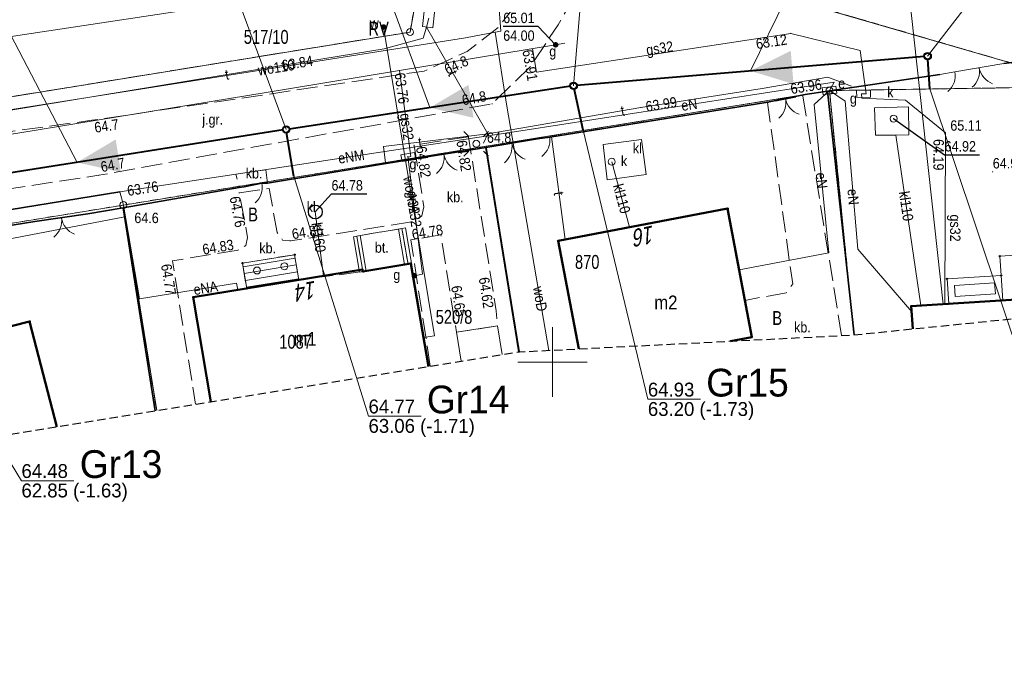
# Model space of a CAD drawing. Header units: metres. Extents: x 6473643 to 6474152, y 5887143 to 5887462.
# Tile 28 of 35: x 6473912 to 6473983, y 5887379 to 5887425. Entities that reach past the tile are written whole.
import ezdxf
from ezdxf.enums import TextEntityAlignment as Align

# ---------------------------------------------------------------- set-up
doc = ezdxf.new("R2010")
doc.units = ezdxf.units.M
doc.header["$MEASUREMENT"] = 0
for name, pattern in [('0.5_0.5', [1, 0.5, -0.5]), ('1.5_0.5', [2, 1.5, -0.5]), ('2', [0.9, 0.6, -0.3]), ('219-500', [0]), ('otob_500', [0]), ('otof_500', [0])]:
    doc.linetypes.add(name, pattern=pattern)
doc.layers.get('0').update_dxf_attribs({"color": 2, "linetype": 'CONTINUOUS', "lineweight": 5})
for name, color, linetype in [('202-punkt graniczny', 7, 'CONTINUOUS'), ('203-punkt graniczny', 7, 'CONTINUOUS'), ('209-oznaczenie konturu klasyfikacyjnego', 7, 'CONTINUOUS'), ('210-oznaczenie konturu użytku gruntowego', 7, 'CONTINUOUS'), ('211-numer działki ewidencyjnej', 7, 'CONTINUOUS'), ('217-kontur klasyfikacyjny', 7, 'CONTINUOUS'), ('218-kontur użytku gruntowego', 7, 'CONTINUOUS'), ('219-działka ewidencyjna', 7, 'CONTINUOUS'), ('238-Punkt adresowy budynku', 7, 'CONTINUOUS'), ('311-podpora', 7, 'CONTINUOUS'), ('312-budynek ewidencyjny', 7, 'CONTINUOUS'), ('312-oznaczenie budynku ewidencyjnego', 7, 'CONTINUOUS'), ('312-oznaczenie budynku ewidencyjnego-Atr117', 7, 'CONTINUOUS'), ('352-schody', 7, 'CONTINUOUS'), ('brama', 7, 'CONTINUOUS'), ('furtka', 7, 'CONTINUOUS'), ('gazowe urządzenie techniczne', 7, 'CONTINUOUS'), ('gazowe urządzenie techniczne-Atr17', 7, 'CONTINUOUS'), ('inna budowla', 7, 'CONTINUOUS'), ('jezdnia', 7, 'CONTINUOUS'), ('jezdnia-Atr17', 7, 'CONTINUOUS'), ('komora podziemna', 7, 'CONTINUOUS'), ('latarnia', 7, 'CONTINUOUS'), ('obszar utwardzony', 7, 'CONTINUOUS'), ('obszar utwardzony-Atr17', 7, 'CONTINUOUS'), ('obudowa ochronna przewodu', 7, 'CONTINUOUS'), ('ogrodzenie trwałe', 7, 'CONTINUOUS'), ('osadnik  szambo', 7, 'CONTINUOUS'), ('osadnik  szambo-Atr17', 7, 'CONTINUOUS'), ('pikieta naturalna', 7, 'CONTINUOUS'), ('pikieta naturalna-Atr2', 7, 'CONTINUOUS'), ('pikieta sztuczna', 7, 'CONTINUOUS'), ('pikieta sztuczna-Atr2', 7, 'CONTINUOUS'), ('przewód elektroenergetyczny podziemny', 7, 'CONTINUOUS'), ('przewód elektroenergetyczny podziemny-Atr1', 7, 'CONTINUOUS'), ('przewód gazowy', 7, 'CONTINUOUS'), ('przewód gazowy-Atr1', 7, 'CONTINUOUS'), ('przewód kanalizacyjny', 7, 'CONTINUOUS'), ('przewód kanalizacyjny-Atr1', 7, 'CONTINUOUS'), ('przewód telekomunikacyjny podziemny', 7, 'CONTINUOUS'), ('przewód telekomunikacyjny podziemny-Atr1', 7, 'CONTINUOUS'), ('przewód wodociągowy', 7, 'CONTINUOUS'), ('przewód wodociągowy-Atr1', 7, 'CONTINUOUS'), ('Punkt budynku', 7, 'CONTINUOUS'), ('rzedna', 7, 'CONTINUOUS'), ('rzedna-Atr2', 7, 'CONTINUOUS'), ('rzedna-Atr3', 7, 'CONTINUOUS'), ('SJ_5_Węzły_1', 7, 'CONTINUOUS'), ('studnia kanalizacyjna', 7, 'CONTINUOUS'), ('studnia kanalizacyjna-Atr17', 7, 'CONTINUOUS'), ('szafa elektroenergetyczna lub kontener', 7, 'CONTINUOUS'), ('szafa elektroenergetyczna lub kontener-Atr17', 7, 'CONTINUOUS'), ('szafa gazowa lub kontener', 7, 'CONTINUOUS'), ('szafa gazowa lub kontener-Atr17', 7, 'CONTINUOUS'), ('taras', 7, 'CONTINUOUS'), ('weranda lub ganek', 7, 'CONTINUOUS'), ('Wstawianie ramki sekcyjnej z opisem', 7, 'CONTINUOUS'), ('właz do komory lub kanału - okrągły', 7, 'CONTINUOUS'), ('właz do komory lub kanału - okrągły-Atr17', 7, 'CONTINUOUS'), ('Zakres', 7, 'CONTINUOUS'), ('zasuwa lub zawór', 7, 'CONTINUOUS'), ('zasuwa lub zawór-Atr17', 7, 'CONTINUOUS'), ('ściana oporowa (linia)', 7, 'CONTINUOUS')]:
    doc.layers.add(name, color=color, linetype=linetype)
for name, color, linetype, lineweight in [('SJ_19_Opis_Pz_1', 7, 'CONTINUOUS', 20), ('SJ_26_Teksty', 7, 'CONTINUOUS', 20), ('SJ_28_Linie_odn', 7, 'CONTINUOUS', 20), ('SJ_8_KS_GRAWITA_1', 34, 'CONTINUOUS', 40), ('SJ_8_KS_PRZYŁĄCZA', 40, 'CONTINUOUS', 40)]:
    doc.layers.add(name, color=color, linetype=linetype, lineweight=lineweight)
doc.styles.add('OPISOWY', font='GOTHIC.TTF')
doc.styles.get("Standard").update_dxf_attribs({"font": 'Working1250', "width": 0.75})
doc.linetypes.add('902-500', pattern='A,3.75,0,[1,ksztalty.shx,S=0.5,R=0,X=0,Y=0],3.75', length=7.5)
doc.linetypes.add('otdn_500_short', pattern='A,2.5,0,[21,ksztalty.shx,S=0.5,R=0,X=-1,Y=0],0.5', length=3)

# ---------------------------------------------------------------- blocks, each defined once
blk = doc.blocks.new('311')
at = {"color": 0, "linetype": 'Continuous', "lineweight": 0}
blk.add_circle((0, 0), 0.25, dxfattribs=at)
blk = doc.blocks.new('PUNKTBUD')
at = {"color": 0}
blk.add_circle((0, 0), 0.045, dxfattribs=at)
blk = doc.blocks.new('202')
at = {"color": 0, "linetype": 'Continuous', "lineweight": 0}
blk.add_circle((0, 0), 0.25, dxfattribs=at)
blk = doc.blocks.new('203')
at = {"linetype": 'Continuous', "lineweight": 0}
h = blk.add_hatch(color=0, dxfattribs=at)
edge = h.paths.add_edge_path()
edge.add_arc((0, 0), 0.045, 0, 360)
blk = doc.blocks.new('US25')
at = {"linetype": 'Continuous', "lineweight": 0}
h = blk.add_hatch(color=0, dxfattribs=at)
edge = h.paths.add_edge_path()
edge.add_arc((0, 0), 0.2, 0, 360)
blk = doc.blocks.new('US15')
at = {"color": 0, "linetype": 'Continuous', "lineweight": 13}
blk.add_circle((0, 0), 0.25, dxfattribs=at)
blk = doc.blocks.new('PW01')
at = {"linetype": 'Continuous', "lineweight": 13}
h = blk.add_hatch(color=0, dxfattribs=at)
edge = h.paths.add_edge_path()
edge.add_arc((0, 0), 0.045, 0, 360)
blk = doc.blocks.new('OK02')
at = {"color": 0, "linetype": 'Continuous', "lineweight": 0}
for centre, start, end in [((-1.5, 0), 0, 60), ((1.5, 0), 120, 180)]:
    blk.add_arc(centre, 1.5, start, end, dxfattribs=at)
blk = doc.blocks.new('US18')
at = {"color": 0, "linetype": 'Continuous', "lineweight": 13}
for p, q in [((-0.5, -0.25), (-0.5, 0.25)), ((-0.5, 0.25), (0.5, 0.25)), ((0.5, -0.25), (0.5, 0.25)), ((-0.5, -0.25), (0.5, -0.25))]:
    blk.add_line(p, q, dxfattribs=at)
blk = doc.blocks.new('US20')
at = {"color": 0, "linetype": 'Continuous', "lineweight": 13}
for p, q in [((-0.5, -0.25), (-0.5, 0.25)), ((-0.5, 0.25), (0.5, 0.25)), ((0.5, -0.25), (0.5, 0.25)), ((-0.5, -0.25), (0.5, -0.25))]:
    blk.add_line(p, q, dxfattribs=at)
blk = doc.blocks.new('US22')
at = {"color": 0, "linetype": 'Continuous', "lineweight": 13}
blk.add_circle((0, 0), 0.25, dxfattribs=at)
blk = doc.blocks.new('OK04')
at = {"color": 0, "linetype": 'Continuous', "lineweight": 0}
blk.add_arc((1.5, 0.001), 1.5, 120, 180, dxfattribs=at)
blk = doc.blocks.new('SM01')
at = {"color": 0, "linetype": 'Continuous', "lineweight": 13}
for p, q in [((-0.53, 0.531), (-0.883, 0.884)), ((0.531, 0.531), (0.884, 0.884)), ((-0.53, -0.53), (-0.883, -0.883)), ((0.531, -0.53), (0.884, -0.883))]:
    blk.add_line(p, q, dxfattribs=at)
blk.add_circle((0, 0), 0.25, dxfattribs=at)
blk = doc.blocks.new('SUKM')
at = {"color": 0, "linetype": 'Continuous'}
blk.add_circle((0, 0), 0.5, dxfattribs=at)

msp = doc.modelspace()

# ---------------------------------------------------------------- linework, layer by layer
at = {"layer": '217-kontur klasyfikacyjny', "color": 3, "linetype": '1.5_0.5', "lineweight": 18, "flags": 128}
for points in [[(6473939.74, 5887423.77), (6473940.46, 5887427.91)], [(6473820.42, 5887404.41), (6473939.74, 5887423.77)]]:
    msp.add_lwpolyline(points, dxfattribs=at)
at = {"layer": '218-kontur użytku gruntowego', "color": 3, "linetype": '0.5_0.5', "lineweight": 18, "flags": 128}
for points in [[(6473988.85, 5887419.85), (6473956.24, 5887429.32)], [(6473956.24, 5887429.32), (6473988.85, 5887419.85)], [(6473940.46, 5887427.91), (6473939.74, 5887423.77)], [(6473939.74, 5887423.77), (6473940.46, 5887427.91)], [(6473939.74, 5887423.77), (6473820.42, 5887404.41)], [(6473820.42, 5887404.41), (6473939.74, 5887423.77)], [(6473969.94, 5887419.55), (6473945.21, 5887415.54)], [(6473945.21, 5887415.54), (6473969.94, 5887419.55)], [(6473969.94, 5887419.55), (6473988.85, 5887419.85)], [(6473988.85, 5887419.85), (6473969.94, 5887419.55)], [(6473971.696, 5887401.954), (6473969.94, 5887419.55)], [(6473969.94, 5887419.55), (6473971.696, 5887401.954)], [(6473945.21, 5887415.54), (6473919.09, 5887411.31)], [(6473919.09, 5887411.31), (6473945.21, 5887415.54)], [(6473945.21, 5887415.54), (6473947.613, 5887400.73)], [(6473947.613, 5887400.73), (6473945.21, 5887415.54)], [(6473919.09, 5887411.31), (6473896.88, 5887407.7)], [(6473896.88, 5887407.7), (6473919.09, 5887411.31)], [(6473921.495, 5887396.501), (6473919.09, 5887411.31)], [(6473919.09, 5887411.31), (6473921.495, 5887396.501)]]:
    msp.add_lwpolyline(points, dxfattribs=at)
at = {"layer": '219-działka ewidencyjna', "color": 7, "linetype": '219-500', "lineweight": 18, "flags": 128}
for points in [[(6473988.85, 5887419.85), (6473956.24, 5887429.32)], [(6473907.64, 5887422.94), (6473940.46, 5887427.91)], [(6473939.74, 5887423.77), (6473940.46, 5887427.91)], [(6473830.16, 5887406), (6473939.74, 5887423.77)], [(6473969.94, 5887419.55), (6473945.21, 5887415.54)], [(6473969.94, 5887419.55), (6473988.85, 5887419.85)], [(6473969.94, 5887419.55), (6473971.696, 5887401.954)], [(6473919.09, 5887411.31), (6473945.21, 5887415.54)], [(6473945.21, 5887415.54), (6473947.613, 5887400.73)], [(6473896.88, 5887407.7), (6473919.09, 5887411.31)], [(6473919.09, 5887411.31), (6473921.495, 5887396.501)]]:
    msp.add_lwpolyline(points, dxfattribs=at)
at = {"layer": '312-budynek ewidencyjny', "color": 7, "linetype": 'Continuous', "lineweight": 50, "flags": 128}
for points in [[(6473950.41, 5887408.74), (6473962.6, 5887411.05)], [(6473962.6, 5887411.05), (6473964.35, 5887401.79)], [(6473951.878, 5887400.946), (6473950.41, 5887408.74)], [(6473924.12, 5887404.67), (6473936.31, 5887406.66)], [(6473936.31, 5887406.66), (6473936.34, 5887406.51)], [(6473936.34, 5887406.51), (6473939.79, 5887407.09)], [(6473939.79, 5887407.09), (6473941.062, 5887399.67)], [(6473925.388, 5887397.131), (6473924.12, 5887404.67)], [(6473975.83, 5887404.02), (6473986.81, 5887404.72)], [(6473975.945, 5887402.386), (6473975.83, 5887404.02)], [(6473905.79, 5887401.25), (6473912.34, 5887402.93)], [(6473912.34, 5887402.93), (6473914.305, 5887395.332)], [(6473964.35, 5887401.79), (6473962.811, 5887401.501)]]:
    msp.add_lwpolyline(points, dxfattribs=at)
at = {"layer": '352-schody', "color": 7, "linetype": 'Continuous', "lineweight": 18, "flags": 128}
msp.add_lwpolyline([(6473927.67, 5887407.13), (6473931.42, 5887407.73), (6473931.72, 5887405.91), (6473927.97, 5887405.3)], close=True, dxfattribs=at)
msp.add_lwpolyline([(6473927.67, 5887407.13), (6473931.42, 5887407.73), (6473931.72, 5887405.91), (6473927.97, 5887405.3)], close=True, dxfattribs=at)
for points in [[(6473927.713, 5887406.866), (6473931.461, 5887407.483)], [(6473927.794, 5887406.372), (6473931.542, 5887406.99)], [(6473927.875, 5887405.879), (6473931.623, 5887406.497)], [(6473927.956, 5887405.385), (6473931.705, 5887406.003)]]:
    msp.add_lwpolyline(points, dxfattribs=at)
at = {"layer": 'brama', "color": 7, "linetype": 'otob_500', "lineweight": 18, "flags": 128}
for points in [[(6473982.49, 5887421.5), (6473978.97, 5887420.9)], [(6473968.18, 5887419.27), (6473965.35, 5887418.69)], [(6473948.92, 5887416.08), (6473945.2, 5887415.45)], [(6473944.14, 5887415.29), (6473940.21, 5887414.67)], [(6473916.54, 5887410.68), (6473912.72, 5887410.11)]]:
    msp.add_lwpolyline(points, dxfattribs=at)
at = {"layer": 'furtka', "color": 7, "linetype": 'otof_500', "lineweight": 18, "flags": 128}
for points in [[(6473978.97, 5887420.9), (6473977.89, 5887420.7)], [(6473949.8, 5887416.19), (6473948.92, 5887416.08)], [(6473929.07, 5887412.88), (6473927.8, 5887412.63)]]:
    msp.add_lwpolyline(points, dxfattribs=at)
at = {"layer": 'inna budowla', "color": 7, "linetype": 'Continuous', "lineweight": 18, "flags": 128}
msp.add_lwpolyline([(6473946.371, 5887400.529), (6473946.04, 5887402.61), (6473943.08, 5887402.14), (6473943.412, 5887400.05)], dxfattribs=at)
at = {"layer": 'jezdnia', "color": 7, "linetype": '1.5_0.5', "lineweight": 18, "flags": 128}
msp.add_lwpolyline([(6473946.41, 5887443.43), (6473948.88, 5887441.07), (6473950.32, 5887438.49), (6473950.84, 5887435.37), (6473950.38, 5887432.11), (6473949.37, 5887429.15), (6473947.98, 5887426.49), (6473946.11, 5887424.13), (6473943.84, 5887422.37), (6473940.76, 5887420.96), (6473916.82, 5887417.41), (6473895.04, 5887414.43), (6473867, 5887409.72), (6473833.05, 5887403.88), (6473805.95, 5887400.1), (6473787.34, 5887397.69), (6473759.2, 5887392.55), (6473739.04, 5887389.64), (6473723, 5887386.38), (6473713.25, 5887385.69), (6473709.65, 5887390.23), (6473706.27, 5887371.52), (6473706.82, 5887372.47), (6473707.25, 5887373.21), (6473707.72, 5887373.93), (6473708.22, 5887374.62), (6473708.75, 5887375.29), (6473709.16, 5887375.76), (6473709.32, 5887375.94), (6473709.92, 5887376.55), (6473710.55, 5887377.14), (6473711.2, 5887377.69), (6473711.88, 5887378.21), (6473712.58, 5887378.7), (6473713.31, 5887379.15), (6473714.06, 5887379.57), (6473724.74, 5887381.88), (6473740.03, 5887385.36), (6473759.56, 5887388.43), (6473787.79, 5887393.03), (6473807.9, 5887395.58), (6473834.09, 5887400.02), (6473867.44, 5887405.76), (6473877.56, 5887406.9), (6473895.49, 5887410.16), (6473917.33, 5887413.45), (6473945.64, 5887418.6), (6473948.37, 5887421.24), (6473950.39, 5887424.29), (6473952.48, 5887427.88), (6473953.76, 5887431.21), (6473954.1, 5887434.77), (6473953.31, 5887438.8), (6473951.8, 5887441.96), (6473950.44, 5887443.886)], dxfattribs=at)
at = {"layer": 'komora podziemna', "color": 30, "linetype": 'Continuous', "lineweight": 18, "flags": 128}
msp.add_lwpolyline([(6473941.53, 5887425.4), (6473941.37, 5887424.07), (6473940.62, 5887424.16), (6473940.78, 5887425.49)], close=True, dxfattribs=at)
at = {"layer": 'komora podziemna', "color": 34, "linetype": 'Continuous', "lineweight": 18, "flags": 128}
msp.add_lwpolyline([(6473973.17, 5887418.32), (6473975.62, 5887418.38), (6473975.66, 5887416.37), (6473974.71, 5887416.35), (6473973.26, 5887416.33)], close=True, dxfattribs=at)
at = {"layer": 'obszar utwardzony', "color": 7, "linetype": '1.5_0.5', "lineweight": 18, "flags": 128}
for points in [[(6473970.807, 5887401.907), (6473968.02, 5887419.17), (6473965.48, 5887418.69), (6473967.29, 5887405.62), (6473966.82, 5887404.99), (6473963.85, 5887404.44), (6473964.35, 5887401.79), (6473964.388, 5887401.581)], [(6473943.94, 5887416.23), (6473940.02, 5887415.62), (6473940.73, 5887411.19), (6473940.59, 5887410.54), (6473940.03, 5887410.13), (6473931.11, 5887408.72), (6473930.56, 5887408.78), (6473930.16, 5887409.33), (6473929.59, 5887412.51), (6473927.43, 5887412.18), (6473928.04, 5887408.97), (6473927.91, 5887408.4), (6473927.36, 5887408.07), (6473922.63, 5887407.29), (6473924.286, 5887396.953)], [(6473941.191, 5887399.691), (6473939.79, 5887408.79), (6473941.96, 5887409.15), (6473942.95, 5887402.93), (6473943.08, 5887402.14), (6473946.04, 5887402.61), (6473945.94, 5887403.68), (6473943.94, 5887416.23)], [(6473925.388, 5887397.131), (6473924.12, 5887404.67), (6473927.97, 5887405.3), (6473927.67, 5887407.13), (6473931.42, 5887407.73), (6473931.72, 5887405.91), (6473936.34, 5887406.51), (6473935.9, 5887409.07), (6473939.15, 5887409.62)], [(6473939.15, 5887409.62), (6473939.59, 5887407.07), (6473939.79, 5887407.09), (6473941.062, 5887399.67)]]:
    msp.add_lwpolyline(points, dxfattribs=at)
for points in [[(6473929.47, 5887412.89), (6473929.35, 5887413.85), (6473927.2, 5887413.52), (6473927.44, 5887412.57), (6473927.8, 5887412.63), (6473929.07, 5887412.88)], [(6473935.9, 5887409.07), (6473936.34, 5887406.51), (6473939.59, 5887407.07), (6473939.15, 5887409.62)]]:
    msp.add_lwpolyline(points, close=True, dxfattribs=at)
at = {"layer": 'obudowa ochronna przewodu', "color": 7, "linetype": 'Continuous', "lineweight": 35, "flags": 128}
msp.add_lwpolyline([(6473877.04, 5887405.47), (6473918.84, 5887412.25)], dxfattribs=at)
at = {"layer": 'ogrodzenie trwałe', "color": 7, "linetype": '902-500', "lineweight": 35, "flags": 128}
for points in [[(6473984.63, 5887421.76), (6473982.49, 5887421.5)], [(6473977.89, 5887420.7), (6473969.8, 5887419.52)], [(6473902.85, 5887408.53), (6473912.72, 5887410.11), (6473916.54, 5887410.68), (6473919.07, 5887411.1), (6473927.44, 5887412.57), (6473927.8, 5887412.63), (6473929.07, 5887412.88), (6473929.47, 5887412.89), (6473940.21, 5887414.67), (6473944.14, 5887415.29), (6473945.2, 5887415.45), (6473948.92, 5887416.08), (6473949.8, 5887416.19), (6473965.35, 5887418.69), (6473968.18, 5887419.27), (6473969.8, 5887419.52)], [(6473969.8, 5887419.52), (6473971.721, 5887401.956)], [(6473947.559, 5887400.722), (6473945.2, 5887415.45)], [(6473919.07, 5887411.1), (6473921.374, 5887396.481)]]:
    msp.add_lwpolyline(points, dxfattribs=at)
at = {"layer": 'osadnik  szambo', "color": 34, "linetype": 'Continuous', "lineweight": 18, "flags": 128}
msp.add_lwpolyline([(6473953.64, 5887415.66), (6473956.41, 5887416.02), (6473956.73, 5887413.51), (6473953.92, 5887413.13)], close=True, dxfattribs=at)
at = {"layer": 'przewód elektroenergetyczny podziemny', "color": 1, "linetype": 'Continuous', "lineweight": 18, "flags": 128}
for points in [[(6473948.03, 5887416.71), (6473970.27, 5887420.15)], [(6473970.27, 5887420.15), (6473969.94, 5887419.56)], [(6473963.44, 5887406.63), (6473969.89, 5887407.86), (6473968.83, 5887418.54), (6473969.94, 5887419.56)], [(6473969.94, 5887419.56), (6473971.07, 5887418.79), (6473971.97, 5887408.13), (6473975.86, 5887403.62)], [(6473877.04, 5887405.47), (6473918.84, 5887412.25), (6473948.03, 5887416.71)], [(6473919.09, 5887411.31), (6473918.84, 5887412.25)], [(6473906.34, 5887401.39), (6473905, 5887407.74), (6473919.19, 5887410.46), (6473919.09, 5887411.31)], [(6473927.33, 5887405.2), (6473927.24, 5887405.69), (6473920.24, 5887404.55), (6473919.09, 5887411.31)]]:
    msp.add_lwpolyline(points, dxfattribs=at)
at = {"layer": 'przewód gazowy', "color": 40, "linetype": 'Continuous', "lineweight": 18, "flags": 128}
for points in [[(6473972.4, 5887419.32), (6473972.58, 5887419.32), (6473972.14, 5887422.43), (6473967.16, 5887423.67), (6473948.85, 5887420.88), (6473948.56, 5887422.56)], [(6473950.89, 5887422.97), (6473950.22, 5887422.85), (6473938.97, 5887420.99), (6473930.84, 5887419.66), (6473911.64, 5887416.52), (6473892.43, 5887413.42), (6473873.1, 5887410.23), (6473853.88, 5887407.15), (6473834.61, 5887404.06), (6473815.42, 5887401.1), (6473796.19, 5887398), (6473776.9, 5887394.88), (6473757.78, 5887391.6), (6473738.35, 5887388.34), (6473719.08, 5887385.49), (6473710.46, 5887393.23), (6473705.23, 5887394.35), (6473704.56, 5887394.49)], [(6473938.97, 5887420.99), (6473939.8, 5887414.8), (6473939.61, 5887414.76)], [(6473978.24, 5887404.17), (6473978.29, 5887416.5), (6473975.42, 5887418.87), (6473972.26, 5887419), (6473972.25, 5887419.32), (6473972.4, 5887419.32)], [(6473939.57, 5887414.82), (6473940.63, 5887406.32), (6473940.04, 5887406.21)]]:
    msp.add_lwpolyline(points, dxfattribs=at)
at = {"layer": 'przewód kanalizacyjny', "color": 34, "linetype": 'Continuous', "lineweight": 18, "flags": 128}
for points in [[(6473976.53, 5887404.06), (6473974.71, 5887416.35)], [(6473954.26, 5887414.43), (6473955.53, 5887409.71)], [(6473933.49, 5887406.2), (6473932.91, 5887410.81)]]:
    msp.add_lwpolyline(points, dxfattribs=at)
at = {"layer": 'przewód telekomunikacyjny podziemny', "color": 30, "linetype": 'Continuous', "lineweight": 18, "flags": 128}
for points in [[(6473940.92, 5887424.11), (6473941.08, 5887424.78)], [(6473889.67, 5887414.94), (6473890.27, 5887415.09), (6473908.63, 5887417.76), (6473930.07, 5887421.29), (6473937.87, 5887422.55), (6473940.68, 5887423.34), (6473940.92, 5887424.11)], [(6473940.92, 5887424.11), (6473945.34, 5887416.44)], [(6473945.34, 5887416.44), (6473956.36, 5887418.33), (6473965.09, 5887419.71), (6473969.83, 5887420.51), (6473971.53, 5887419.87)], [(6473945.34, 5887416.44), (6473937.83, 5887415.52), (6473937.96, 5887414.34)], [(6473945.34, 5887416.44), (6473945.03, 5887415.76)], [(6473950.9, 5887408.83), (6473949.91, 5887416.21)]]:
    msp.add_lwpolyline(points, dxfattribs=at)
at = {"layer": 'przewód wodociągowy', "color": 5, "linetype": 'Continuous', "lineweight": 18, "flags": 128}
for points in [[(6473945.42, 5887435.13), (6473946.27, 5887423.83), (6473945.86, 5887423.76), (6473943.72, 5887423.36), (6473907.84, 5887417.68), (6473884.69, 5887413.4), (6473884.04, 5887413.34)], [(6473978.13, 5887404.17), (6473974.8, 5887434.62)], [(6473937.83, 5887424.13), (6473941.49, 5887401.89), (6473940.7, 5887401.76)], [(6473945.86, 5887423.76), (6473946.71, 5887418.44), (6473949.74, 5887400.838)]]:
    msp.add_lwpolyline(points, dxfattribs=at)
at = {"layer": 'rzedna-Atr2', "color": 7, "flags": 128}
for points in [[(6473950.22, 5887422.85), (6473948.97, 5887424.18), (6473946.444, 5887424.18)], [(6473974.56, 5887417.53), (6473978.23, 5887414.93), (6473980.735, 5887414.93)], [(6473932.91, 5887410.81), (6473934.08, 5887412.12), (6473936.617, 5887412.12)]]:
    msp.add_lwpolyline(points, dxfattribs=at)
at = {"layer": 'SJ_26_Teksty'}
for p, q in [((6473964.259, 5887420.969), (6473976.549, 5887446.134)), ((6473941.161, 5887418.326), (6473931.854, 5887443.614)), ((6473915.762, 5887414.382), (6473908.075, 5887429.115))]:
    msp.add_line(p, q, dxfattribs=at)
at = {"layer": 'SJ_28_Linie_odn'}
for points in [[(6473951.513, 5887419.9), (6473953.948, 5887448.898), (6473957.728, 5887448.898)], [(6473977.006, 5887422.038), (6473990.949, 5887440.078), (6473994.729, 5887440.078)], [(6473930.808, 5887416.752), (6473922.481, 5887439.261), (6473918.702, 5887439.261)], [(6473977.176, 5887419.667), (6473983.935, 5887399.468), (6473987.715, 5887399.468)], [(6473952.205, 5887416.712), (6473956.862, 5887397.313), (6473960.642, 5887397.313)], [(6473931.361, 5887413.378), (6473936.743, 5887396.097), (6473940.524, 5887396.097)], [(6473901.412, 5887408.449), (6473911.75, 5887391.445), (6473915.53, 5887391.445)]]:
    msp.add_lwpolyline(points, dxfattribs=at)
at = {"layer": 'SJ_5_Węzły_1'}
for centre, radius in [((6473977.006, 5887422.038), 0.266), ((6473977.006, 5887422.038), 0.212), ((6473951.513, 5887419.9), 0.266), ((6473951.513, 5887419.9), 0.212), ((6473930.808, 5887416.752), 0.266), ((6473930.808, 5887416.752), 0.212)]:
    msp.add_circle(centre, radius, dxfattribs=at)
at = {"layer": 'SJ_8_KS_GRAWITA_1'}
for p, q in [((6473976.794, 5887422.02), (6473951.725, 5887419.918)), ((6473951.303, 5887419.868), (6473931.018, 5887416.784)), ((6473930.598, 5887416.719), (6473900.925, 5887412.044))]:
    msp.add_line(p, q, dxfattribs=at)
for points in [[(6473964.259, 5887420.969, 0, 2.4, 0), (6473967.249, 5887421.22, 0, 2.4, 0)], [(6473941.161, 5887418.326, 0, 2.4, 0), (6473944.126, 5887418.777, 0, 2.4, 0)], [(6473915.762, 5887414.382, 0, 2.4, 0), (6473918.725, 5887414.848, 0, 2.4, 0)]]:
    msp.add_lwpolyline(points, format="xyseb", dxfattribs=at)
at = {"layer": 'SJ_8_KS_PRZYŁĄCZA'}
for p, q in [((6473977.176, 5887419.667), (6473977.021, 5887421.826)), ((6473952.205, 5887416.712), (6473951.558, 5887419.692)), ((6473931.361, 5887413.378), (6473930.842, 5887416.542))]:
    msp.add_line(p, q, dxfattribs=at)
at = {"layer": 'taras', "color": 0, "lineweight": 18}
for p, q in [((6473982.21, 5887407.63), (6473986.11, 5887407.88)), ((6473982.3, 5887406.24), (6473982.21, 5887407.63)), ((6473982.42, 5887404.44), (6473982.3, 5887406.24)), ((6473986.31, 5887404.69), (6473982.42, 5887404.44))]:
    msp.add_line(p, q, dxfattribs=at)
at = {"layer": 'weranda lub ganek', "color": 0, "linetype": 'CONTINUOUS', "lineweight": 18}
for p, q in [((6473978.41, 5887405.99), (6473982.3, 5887406.24)), ((6473978.53, 5887404.19), (6473978.41, 5887405.99)), ((6473982.3, 5887406.24), (6473982.42, 5887404.44)), ((6473978.942, 5887405.523), (6473981.835, 5887405.709)), ((6473978.995, 5887404.721), (6473978.942, 5887405.523)), ((6473981.835, 5887405.709), (6473981.888, 5887404.907)), ((6473981.888, 5887404.907), (6473978.995, 5887404.721)), ((6473982.42, 5887404.44), (6473978.53, 5887404.19))]:
    msp.add_line(p, q, dxfattribs=at)
at = {"layer": 'Wstawianie ramki sekcyjnej z opisem', "color": 7, "linetype": 'Continuous', "lineweight": 13, "flags": 128}
for points in [[(6473950, 5887397.5), (6473950, 5887402.5)], [(6473947.5, 5887400), (6473952.5, 5887400)]]:
    msp.add_lwpolyline(points, dxfattribs=at)
at = {"layer": 'Zakres', "color": 5, "linetype": '2', "lineweight": 25, "flags": 128}
msp.add_lwpolyline([(6473676.81, 5887213.41), (6473667.74, 5887202.78), (6473659.01, 5887210.45), (6473646.22, 5887197.22), (6473711.04, 5887142.9), (6473724.09, 5887158.77), (6473713.27, 5887167.89), (6473715.19, 5887174.47), (6473715.74, 5887184.78), (6473715.02, 5887190.22), (6473713.69, 5887194.31), (6473713.69, 5887194.33), (6473711.51, 5887200.99), (6473711.05, 5887203.97), (6473710.6, 5887215.32), (6473712.4, 5887257.5), (6473712.5, 5887259.36), (6473715.25, 5887262.64), (6473716.97, 5887268.72), (6473717.54, 5887277.85), (6473718.7, 5887278.96), (6473734.03, 5887282.03), (6473761.49, 5887287.53), (6473786, 5887292.44), (6473816.32, 5887298.52), (6473820.72, 5887299.06), (6473856.75, 5887303.47), (6473865.02, 5887304.48), (6473879.04, 5887305.39), (6473905.86, 5887307.1), (6473929.16, 5887308.6), (6473952.76, 5887310.13), (6474012.11, 5887313.94), (6474012.19, 5887313.95), (6474034, 5887315.47), (6474034.15, 5887315.48), (6474067.2, 5887318.1), (6474070.83, 5887312.27), (6474109.78, 5887315.84), (6474119.74, 5887323.71), (6474125.77, 5887325.76), (6474130.41, 5887330.13), (6474132.82, 5887336.03), (6474132.55, 5887342.4), (6474129.75, 5887353.12), (6474127.58, 5887357.86), (6474123.91, 5887361.57), (6474119.19, 5887363.8), (6474113.99, 5887364.28), (6474112.58, 5887364.16), (6474098.55, 5887363.03), (6474089.61, 5887362.31), (6474048.91, 5887359.22), (6474048.87, 5887359.21), (6474015.96, 5887356.62), (6474003.54, 5887355.64), (6473983.11, 5887354.1), (6473951.21, 5887351.69), (6473913.79, 5887348.86), (6473912.21, 5887362.74), (6473912.21, 5887362.79), (6473909.47, 5887386.25), (6473908.51, 5887394.39), (6473921.49, 5887396.5), (6473947.61, 5887400.73), (6473971.66, 5887401.95), (6473989.34, 5887403.75), (6473994.99, 5887406.17), (6473999.9, 5887409.71), (6474003.01, 5887414.9), (6474003.81, 5887420.89), (6474002.18, 5887426.72), (6473998.38, 5887431.43), (6473993.03, 5887434.25), (6473960.42, 5887443.72), (6473954.98, 5887444.27), (6473941.62, 5887443.14), (6473941.16, 5887443.09), (6473938.74, 5887442.81), (6473932.71, 5887440.75), (6473928.97, 5887437.22), (6473827.76, 5887420.81), (6473827.74, 5887420.8), (6473818.01, 5887419.22), (6473821.59, 5887430.98), (6473827.8, 5887454.06), (6473804.74, 5887461.63), (6473793.55, 5887426.22), (6473796.12, 5887415.68), (6473722.82, 5887403.78), (6473688.63, 5887399.87), (6473687.59, 5887392.13), (6473687.54, 5887391.78), (6473687.03, 5887387.21), (6473674.53, 5887374.58), (6473675.94, 5887343.54), (6473681.38, 5887331.77), (6473680.33, 5887310.02), (6473679.31, 5887290.85), (6473677.82, 5887267.61), (6473677.79, 5887266.94), (6473677.55, 5887254.53), (6473677.46, 5887250.52), (6473677.46, 5887250.48), (6473677.12, 5887232.81), (6473677.12, 5887232.77), (6473676.91, 5887220.36), (6473676.91, 5887220.34), (6473676.81, 5887213.91)], close=True, dxfattribs=at)
at = {"layer": 'ściana oporowa (linia)', "color": 0, "lineweight": 18}
for p, q in [((6473938.904, 5887409.577), (6473939.15, 5887409.62)), ((6473939.344, 5887407.027), (6473938.904, 5887409.577)), ((6473936.146, 5887409.112), (6473935.9, 5887409.07)), ((6473936.146, 5887409.112), (6473936.586, 5887406.552)), ((6473939.344, 5887407.027), (6473939.59, 5887407.07)), ((6473936.586, 5887406.552), (6473936.34, 5887406.51))]:
    msp.add_line(p, q, dxfattribs=at)
at = {"layer": 'ściana oporowa (linia)', "color": 0, "linetype": 'otdn_500_short', "lineweight": 18}
for p, q in [((6473939.396, 5887409.663), (6473939.15, 5887409.62)), ((6473939.836, 5887407.113), (6473939.396, 5887409.663)), ((6473935.654, 5887409.028), (6473935.9, 5887409.07)), ((6473935.654, 5887409.028), (6473936.094, 5887406.468)), ((6473939.836, 5887407.113), (6473939.59, 5887407.07)), ((6473936.094, 5887406.468), (6473936.34, 5887406.51))]:
    msp.add_line(p, q, dxfattribs=at)

# ---------------------------------------------------------------- block references
at = {"layer": '202-punkt graniczny', "color": 7, "linetype": 'Continuous', "lineweight": 18}
for p in [(6473939.74, 5887423.77), (6473969.94, 5887419.55)]:
    msp.add_blockref('202', p, dxfattribs=at)
at = {"layer": '203-punkt graniczny', "color": 7, "linetype": 'Continuous', "lineweight": 18}
for p in [(6473945.21, 5887415.54), (6473919.09, 5887411.31)]:
    msp.add_blockref('203', p, dxfattribs=at)
at = {"layer": '311-podpora', "color": 7, "linetype": 'Continuous', "lineweight": 18}
for p in [(6473928.72, 5887406.59), (6473930.69, 5887406.9)]:
    msp.add_blockref('311', p, dxfattribs=at)
at = {"layer": 'brama', "color": 7, "linetype": 'Continuous', "lineweight": 18}
for p, rotation in [((6473980.73, 5887421.2), 189.6729999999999), ((6473966.765, 5887418.98), 191.5819999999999), ((6473947.06, 5887415.765), 189.612), ((6473942.175, 5887414.98), 188.965), ((6473914.63, 5887410.395), 188.487)]:
    msp.add_blockref('OK02', p, dxfattribs=dict(at, rotation=rotation))
at = {"layer": 'furtka', "color": 7, "linetype": 'Continuous', "lineweight": 18}
for p, rotation in [((6473978.97, 5887420.9), 190.491), ((6473949.8, 5887416.19), 187.1249999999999), ((6473929.07, 5887412.88), 191.136)]:
    msp.add_blockref('OK04', p, dxfattribs=dict(at, rotation=rotation))
at = {"layer": 'gazowe urządzenie techniczne', "color": 40, "linetype": 'Continuous', "lineweight": 18}
msp.add_blockref('US25', (6473940.04, 5887406.21), dxfattribs=at)
at = {"layer": 'komora podziemna', "color": 1, "linetype": 'Continuous', "lineweight": 18, "rotation": 10.713}
msp.add_blockref('US15', (6473919.09, 5887411.31), dxfattribs=at)
at = {"layer": 'latarnia', "color": 7, "linetype": 'Continuous', "lineweight": 18}
msp.add_blockref('SM01', (6473944.5, 5887415.72), dxfattribs=at)
at = {"layer": 'osadnik  szambo', "color": 34, "linetype": 'Continuous', "lineweight": 18}
msp.add_blockref('SUKM', (6473932.91, 5887410.81), dxfattribs=at)
at = {"layer": 'pikieta naturalna', "color": 7, "linetype": 'Continuous', "lineweight": 13}
for p in [(6473943.84, 5887422.37), (6473943.84, 5887422.37), (6473945.64, 5887418.6), (6473945.64, 5887418.6), (6473916.82, 5887417.41), (6473916.82, 5887417.41), (6473945.22, 5887415.4), (6473917.33, 5887413.45), (6473917.33, 5887413.45), (6473919.08, 5887411.05)]:
    msp.add_blockref('PW01', p, dxfattribs=at)
at = {"layer": 'pikieta sztuczna', "color": 7, "linetype": 'Continuous', "lineweight": 13}
for p in [(6473978.29, 5887416.5), (6473943.94, 5887416.23), (6473940.02, 5887415.62), (6473981.69, 5887413.7), (6473927.43, 5887412.18), (6473931.11, 5887408.72), (6473939.79, 5887408.79), (6473927.36, 5887408.07), (6473922.63, 5887407.29), (6473945.94, 5887403.68), (6473942.95, 5887402.93)]:
    msp.add_blockref('PW01', p, dxfattribs=at)
at = {"layer": 'Punkt budynku', "color": 5, "linetype": 'Continuous', "lineweight": 18}
for p in [(6473962.6, 5887411.05), (6473950.41, 5887408.74), (6473931.42, 5887407.73), (6473982.21, 5887407.63), (6473927.67, 5887407.13), (6473936.31, 5887406.66), (6473939.79, 5887407.09), (6473931.72, 5887405.91), (6473936.34, 5887406.51), (6473978.41, 5887405.99), (6473982.3, 5887406.24), (6473927.97, 5887405.3), (6473924.12, 5887404.67), (6473982.42, 5887404.44), (6473975.83, 5887404.02), (6473978.53, 5887404.19), (6473912.34, 5887402.93), (6473964.35, 5887401.79)]:
    msp.add_blockref('PUNKTBUD', p, dxfattribs=at)
at = {"layer": 'rzedna', "color": 7, "linetype": 'Continuous', "lineweight": 18}
for p in [(6473967.16, 5887423.67), (6473948.56, 5887422.56), (6473950.22, 5887422.85), (6473930.07, 5887421.29), (6473938.97, 5887420.99), (6473970.27, 5887420.15), (6473956.36, 5887418.33), (6473974.56, 5887417.53), (6473978.29, 5887416.5), (6473918.84, 5887412.25), (6473932.91, 5887410.81)]:
    msp.add_blockref('PW01', p, dxfattribs=at)
at = {"layer": 'studnia kanalizacyjna', "color": 34, "linetype": 'Continuous', "lineweight": 18}
msp.add_blockref('US15', (6473954.26, 5887414.43), dxfattribs=at)
at = {"layer": 'szafa elektroenergetyczna lub kontener', "color": 1, "linetype": 'Continuous', "lineweight": 18, "rotation": 7.093999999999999}
msp.add_blockref('US18', (6473969.94, 5887419.56), dxfattribs=at)
at = {"layer": 'szafa gazowa lub kontener', "color": 40, "linetype": 'Continuous', "lineweight": 18}
for p, rotation in [((6473972.4, 5887419.32), 0.9709999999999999), ((6473939.61, 5887414.76), 9.211)]:
    msp.add_blockref('US20', p, dxfattribs=dict(at, rotation=rotation))
at = {"layer": 'właz do komory lub kanału - okrągły', "color": 7, "linetype": 'Continuous', "lineweight": 18}
msp.add_blockref('US22', (6473974.56, 5887417.53), dxfattribs=at)
at = {"layer": 'zasuwa lub zawór', "color": 5, "linetype": 'Continuous', "lineweight": 18, "rotation": 10.886}
msp.add_blockref('US25', (6473937.83, 5887424.13), dxfattribs=at)
at = {"layer": 'zasuwa lub zawór', "color": 40, "linetype": 'Continuous', "lineweight": 18}
msp.add_blockref('US25', (6473950.22, 5887422.85), dxfattribs=at)

# ---------------------------------------------------------------- texts
at = {"layer": '209-oznaczenie konturu klasyfikacyjnego', "color": 3, "linetype": 'Continuous', "lineweight": 18, "width": 0.79}
msp.add_text('RV', height=1, dxfattribs=at).set_placement((6473936.74, 5887423.51))
at = {"layer": '210-oznaczenie konturu użytku gruntowego', "color": 3, "linetype": 'Continuous', "lineweight": 18, "width": 0.79}
for p in [(6473928.08, 5887410.13), (6473965.82, 5887402.67)]:
    msp.add_text('B', height=1, dxfattribs=at).set_placement(p)
at = {"layer": '211-numer działki ewidencyjnej', "color": 7, "linetype": 'Continuous', "lineweight": 18, "width": 0.79}
for s, p in [('517/10', (6473927.76, 5887422.92)), ('520/8', (6473941.58, 5887402.75))]:
    msp.add_text(s, height=1, dxfattribs=at).set_placement(p)
at = {"layer": '238-Punkt adresowy budynku', "color": 7, "linetype": 'Continuous', "lineweight": 25, "oblique": 15, "width": 0.79}
for s, rotation, p in [('16', 191.534, (6473956.53, 5887409.7)), ('14', 190.027, (6473932.2, 5887405.73))]:
    msp.add_text(s, height=1.25, rotation=rotation, dxfattribs=at).set_placement(p, align=Align.CENTER)
at = {"layer": '312-oznaczenie budynku ewidencyjnego', "color": 7, "linetype": 'Continuous', "lineweight": 18, "width": 0.79}
for s, p in [('870', (6473951.61, 5887406.71)), ('1087', (6473930.32, 5887400.96))]:
    msp.add_text(s, height=1, dxfattribs=at).set_placement(p)
at = {"layer": '312-oznaczenie budynku ewidencyjnego-Atr117', "color": 7, "width": 0.9}
msp.add_text('m2', height=1, dxfattribs=at).set_placement((6473957.32, 5887403.79))
msp.add_text('m1', height=1, dxfattribs=at).set_placement((6473932.17, 5887401.67), align=Align.MIDDLE_CENTER)
at = {"layer": 'gazowe urządzenie techniczne-Atr17', "color": 40, "width": 0.9}
msp.add_text('g', height=0.75, dxfattribs=at).set_placement((6473938.53, 5887405.91))
at = {"layer": 'jezdnia-Atr17', "color": 7, "width": 0.9}
msp.add_text('j.gr.', height=0.75, dxfattribs=at).set_placement((6473924.77, 5887417.1))
msp.add_text('j.gr.', height=0.75, dxfattribs=at).set_placement((6473924.77, 5887417.1))
at = {"layer": 'obszar utwardzony-Atr17', "color": 7, "width": 0.9}
for s, p in [('kb.', (6473927.9, 5887413.22)), ('kb.', (6473942.39, 5887411.51)), ('kb.', (6473942.39, 5887411.51)), ('kb.', (6473942.39, 5887411.51)), ('kb.', (6473942.39, 5887411.51)), ('kb.', (6473928.88, 5887407.83)), ('kb.', (6473928.88, 5887407.83)), ('kb.', (6473928.88, 5887407.83)), ('kb.', (6473928.88, 5887407.83)), ('bt.', (6473937.2, 5887407.87)), ('kb.', (6473967.39, 5887402.13))]:
    msp.add_text(s, height=0.75, dxfattribs=at).set_placement(p)
at = {"layer": 'osadnik  szambo-Atr17', "color": 34, "width": 0.9}
for p in [(6473955.78, 5887415.03), (6473932.29, 5887410.8)]:
    msp.add_text('kl', height=0.75, dxfattribs=at).set_placement(p)
at = {"layer": 'pikieta naturalna-Atr2', "color": 7, "width": 0.9}
for s, rotation, p in [('64.8', 24.598, (6473942.42, 5887420.69)), ('64.8', 24.598, (6473942.42, 5887420.69)), ('64.8', 10.31, (6473943.55, 5887418.49)), ('64.8', 10.31, (6473943.55, 5887418.49)), ('64.7', 8.435, (6473917.06, 5887416.51)), ('64.7', 8.435, (6473917.06, 5887416.51)), ('64.7', 10.31, (6473917.53, 5887413.68)), ('64.7', 10.31, (6473917.53, 5887413.68))]:
    msp.add_text(s, height=0.75, rotation=rotation, dxfattribs=at).set_placement(p)
msp.add_text('64.8', height=0.75, dxfattribs=at).set_placement((6473945.27, 5887416.54), align=Align.TOP_LEFT)
msp.add_text('64.6', height=0.75, dxfattribs=at).set_placement((6473919.88, 5887410.38), align=Align.MIDDLE_LEFT)
at = {"layer": 'pikieta sztuczna-Atr2', "color": 7, "width": 0.9}
for s, p in [('65.11', (6473978.64, 5887416.66)), ('64.97', (6473981.7, 5887413.94))]:
    msp.add_text(s, height=0.75, dxfattribs=at).set_placement(p)
for s, rotation, p in [('64.82', 278.765, (6473943.81, 5887416.03)), ('64.82', 279.105, (6473940.9, 5887415.59)), ('64.76', 280.76, (6473927.47, 5887412)), ('64.86', 8.982, (6473931.17, 5887409.58)), ('64.83', 9.364, (6473924.73, 5887408.47)), ('64.77', 279.099, (6473922.54, 5887407.12)), ('64.62', 278.765, (6473945.42, 5887406.16)), ('64.65', 279.043, (6473943.43, 5887405.56))]:
    msp.add_text(s, height=0.75, rotation=rotation, dxfattribs=at).set_placement(p, align=Align.TOP_LEFT)
msp.add_text('64.78', height=0.75, rotation=9.419, dxfattribs=at).set_placement((6473939.93, 5887408.81))
at = {"layer": 'przewód elektroenergetyczny podziemny-Atr1', "color": 1, "width": 0.9}
for s, rotation, p in [('eN', 8.793, (6473959.27, 5887418.45)), ('eNM', 8.687, (6473934.56, 5887414.65)), ('eN', 275.668, (6473969.32, 5887413.65)), ('eN', 274.826, (6473971.6, 5887412.47)), ('eNA', 9.25, (6473924.15, 5887405.19))]:
    msp.add_text(s, height=0.75, rotation=rotation, dxfattribs=at).set_placement(p, align=Align.MIDDLE_LEFT)
at = {"layer": 'przewód gazowy-Atr1', "color": 40, "width": 0.9}
for rotation, p in [(8.664, (6473956.8, 5887422.09)), (269.767, (6473978.63, 5887410.63))]:
    msp.add_text('gs32', height=0.75, rotation=rotation, dxfattribs=at).set_placement(p)
for s, rotation, p in [('gs32', 277.637, (6473939.38, 5887417.92)), ('gnA32', 277.108, (6473939.88, 5887412.31))]:
    msp.add_text(s, height=0.75, rotation=rotation, dxfattribs=at).set_placement(p, align=Align.MIDDLE_LEFT)
at = {"layer": 'przewód kanalizacyjny-Atr1', "color": 34, "width": 0.9}
for s, rotation, p in [('kl110', 285.06, (6473954.7, 5887412.81)), ('kl110', 278.423, (6473975.31, 5887412.3)), ('kl160', 278.026, (6473933.01, 5887410.05))]:
    msp.add_text(s, height=0.75, rotation=rotation, dxfattribs=at).set_placement(p, align=Align.MIDDLE_LEFT)
at = {"layer": 'przewód telekomunikacyjny podziemny-Atr1', "color": 30, "width": 0.9}
for rotation, p in [(9.35, (6473926.42, 5887420.69)), (299.953, (6473942.76, 5887420.92)), (9.732, (6473954.92, 5887418.08)), (6.984, (6473940.32, 5887415.83)), (277.64, (6473950.44, 5887412.27))]:
    msp.add_text('t', height=0.75, rotation=rotation, dxfattribs=at).set_placement(p, align=Align.MIDDLE_LEFT)
at = {"layer": 'przewód wodociągowy-Atr1', "color": 5, "width": 0.9}
for s, rotation, p in [('wo110', 8.995, (6473928.78, 5887421)), ('woA32', 280.123, (6473939.6, 5887413.37)), ('woD', 279.768, (6473948.95, 5887405.44))]:
    msp.add_text(s, height=0.75, rotation=rotation, dxfattribs=at).set_placement(p, align=Align.MIDDLE_LEFT)
at = {"layer": 'rzedna-Atr2', "color": 7, "width": 0.9}
for s, p in [('65.01', (6473946.444, 5887424.188)), ('64.92', (6473978.23, 5887414.938)), ('64.78', (6473934.08, 5887412.128))]:
    msp.add_text(s, height=0.75, dxfattribs=at).set_placement(p, align=Align.BOTTOM_LEFT)
for s, rotation, p in [('63.12', 8.664, (6473964.59, 5887423.28)), ('63.91', 279.794, (6473948.56, 5887422.56))]:
    msp.add_text(s, height=0.75, rotation=rotation, dxfattribs=at).set_placement(p, align=Align.TOP_LEFT)
for s, rotation, p in [('63.84', 9.176, (6473930.5, 5887421.36)), ('63.76', 277.637, (6473938.99, 5887420.84)), ('63.96', 8.793, (6473967.14, 5887419.67)), ('63.99', 8.982, (6473956.71, 5887418.39)), ('63.76', 8.687, (6473919.37, 5887412.33))]:
    msp.add_text(s, height=0.75, rotation=rotation, dxfattribs=at).set_placement(p, align=Align.MIDDLE_LEFT)
msp.add_text('64.19', height=0.75, rotation=269.767, dxfattribs=at).set_placement((6473977.43, 5887416.06))
at = {"layer": 'rzedna-Atr3', "color": 7, "width": 0.9}
msp.add_text('64.00', height=0.75, dxfattribs=at).set_placement((6473946.444, 5887422.912), align=Align.BOTTOM_LEFT)
at = {"layer": 'SJ_19_Opis_Pz_1', "style": 'OPISOWY'}
for s, p in [('Gr15', (6473961.062, 5887397.513)), ('Gr14', (6473940.944, 5887396.297)), ('Gr13', (6473915.95, 5887391.645))]:
    msp.add_text(s, height=2, dxfattribs=at).set_placement(p)
at = {"layer": 'SJ_26_Teksty', "style": 'OPISOWY'}
for s, p in [('64.93', (6473956.862, 5887397.513)), ('64.77', (6473936.743, 5887396.297)), ('63.20 (-1.73)', (6473956.862, 5887396.113)), ('63.06 (-1.71)', (6473936.743, 5887394.897)), ('64.48', (6473911.75, 5887391.645)), ('62.85 (-1.63)', (6473911.75, 5887390.245))]:
    msp.add_text(s, height=1, dxfattribs=at).set_placement(p)
at = {"layer": 'studnia kanalizacyjna-Atr17', "color": 34, "width": 0.9}
msp.add_text('k', height=0.75, dxfattribs=at).set_placement((6473954.92, 5887414.11))
at = {"layer": 'szafa elektroenergetyczna lub kontener-Atr17', "color": 1, "width": 0.9}
msp.add_text('e', height=0.75, dxfattribs=at).set_placement((6473970.57, 5887419.7))
at = {"layer": 'szafa gazowa lub kontener-Atr17', "color": 40, "width": 0.9}
for p in [(6473971.41, 5887418.61), (6473939.69, 5887413.88)]:
    msp.add_text('g', height=0.75, dxfattribs=at).set_placement(p)
at = {"layer": 'właz do komory lub kanału - okrągły-Atr17', "color": 7, "width": 0.9}
msp.add_text('k', height=0.75, dxfattribs=at).set_placement((6473974.1, 5887419.06))
at = {"layer": 'zasuwa lub zawór-Atr17', "color": 5, "width": 0.9}
msp.add_text('w', height=0.75, dxfattribs=at).set_placement((6473936.83, 5887424.03))
at = {"layer": 'zasuwa lub zawór-Atr17', "color": 40, "width": 0.9}
msp.add_text('g', height=0.75, dxfattribs=at).set_placement((6473949.76, 5887422.01))

doc.saveas('drawing.dxf')
